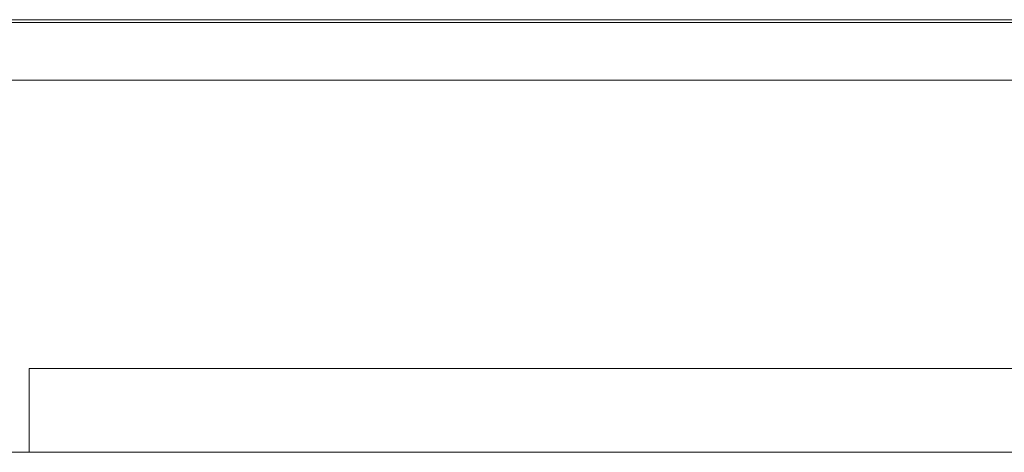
# Model space of a CAD drawing. Header units: millimetres. Extents: x -409 to 257590, y -7854 to 67330.
# Tile 47 of 205: x 41324 to 41500, y 22664 to 22741. Entities that reach past the tile are written whole.
import ezdxf

# ---------------------------------------------------------------- set-up
doc = ezdxf.new("R2010")
doc.units = ezdxf.units.MM
doc.header["$MEASUREMENT"] = 0
doc.layers.add('New_66 Transportvoorzieningen', color=7, linetype='Continuous')

# ---------------------------------------------------------------- blocks, each defined once
blk = doc.blocks.new('#2D lift easy 1462x1520')
at = {"layer": 'New_66 Transportvoorzieningen', "color": 7, "linetype": 'Continuous', "lineweight": 0}
for p, q in [((285.85, 12889.85), (285.85, 14350.85)), ((275.5, 12893.22), (275.5, 14347.48)), ((286.35, 12905.85), (286.35, 14334.85)), ((208.85, 13024.35), (208.85, 14216.35)), ((223.85, 13764.35), (208.85, 13764.35)), ((223.85, 13312.35), (223.85, 13764.35))]:
    blk.add_line(p, q, dxfattribs=at)

msp = doc.modelspace()

# ---------------------------------------------------------------- block references
at = {"layer": 'New_66 Transportvoorzieningen', "color": 1, "linetype": 'Continuous', "lineweight": 0, "zscale": 1000, "rotation": 90}
msp.add_blockref('#2D lift easy 1462x1520', (55089.85, 22455), dxfattribs=at)

doc.saveas('drawing.dxf')
